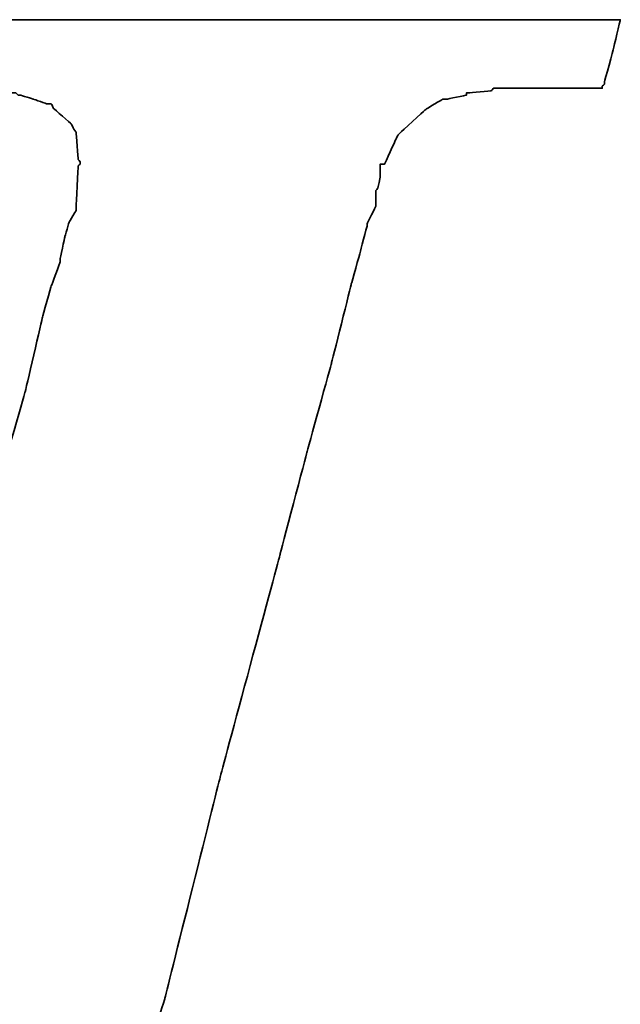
# Model space of a CAD drawing. Header units: millimetres. Extents: x -115 to 753, y -125 to 121.
# Tile 80 of 96: x 480.25 to 481.37, y 5.52 to 7.36. Entities that reach past the tile are written whole.
import ezdxf

# ---------------------------------------------------------------- set-up
doc = ezdxf.new("R2010")
doc.units = ezdxf.units.MM
doc.layers.add('DIM', color=4, linetype='Continuous')
doc.layers.add('layer 1', color=7, linetype='Continuous')

# ---------------------------------------------------------------- blocks, each defined once
blk = doc.blocks.new('TBI MOTION logo(完整正式版)')
at = {"layer": 'layer 1', "color": 22, "lineweight": 35}
blk.add_open_spline([(-40.59125, -7.943749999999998), (-40.59125, -7.943749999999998), (-40.97375, -7.943749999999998), (-40.97375, -7.943749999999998), (-40.97375, -7.943749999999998), (-40.97375, -7.943749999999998), (-41.38125, -7.943749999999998), (-41.38125, -7.943749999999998), (-41.38125, -7.943749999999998), (-41.38125, -7.943749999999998), (-41.54874999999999, -7.943749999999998), (-41.54874999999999, -7.943749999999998), (-41.54874999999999, -7.943749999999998), (-41.54874999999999, -7.943749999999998), (-41.59875, -7.943749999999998), (-41.59875, -7.943749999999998), (-41.59875, -7.943749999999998), (-41.59875, -7.943749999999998), (-41.88374999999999, -7.943749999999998), (-41.88374999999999, -7.943749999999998), (-41.88374999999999, -7.943749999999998), (-41.88374999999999, -7.943749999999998), (-41.90875, -7.91875), (-41.90875, -7.91875), (-41.90875, -7.91875), (-41.90875, -7.91875), (-42.19875, -7.871249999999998), (-42.19875, -7.871249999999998), (-42.19875, -7.871249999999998), (-42.19875, -7.871249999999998), (-42.43875, -7.82375), (-42.43875, -7.82375), (-42.43875, -7.82375), (-42.43875, -7.82375), (-42.45875, -7.82375), (-42.45875, -7.82375), (-42.45875, -7.82375), (-42.45875, -7.82375), (-42.48624999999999, -7.82375), (-42.48624999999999, -7.82375), (-42.48624999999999, -7.82375), (-42.48624999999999, -7.82375), (-42.67625, -7.723749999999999), (-42.67625, -7.723749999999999), (-42.67625, -7.723749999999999), (-42.67625, -7.723749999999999), (-42.70125, -7.70375), (-42.70125, -7.70375), (-42.70125, -7.70375), (-42.70125, -7.70375), (-42.72375, -7.678749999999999), (-42.72375, -7.678749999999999), (-42.72375, -7.678749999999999), (-42.72375, -7.678749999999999), (-42.86875, -7.488749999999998), (-42.86875, -7.488749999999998), (-42.86875, -7.488749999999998), (-42.86875, -7.488749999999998), (-42.89374999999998, -7.438749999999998), (-42.89374999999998, -7.438749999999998), (-42.89374999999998, -7.438749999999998), (-42.89374999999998, -7.438749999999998), (-42.91875, -7.388749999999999), (-42.91875, -7.388749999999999), (-42.91875, -7.388749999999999), (-42.91875, -7.388749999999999), (-42.93874999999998, -7.12875), (-42.93874999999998, -7.12875), (-42.93874999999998, -7.12875), (-42.93874999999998, -7.12875), (-42.96375, -7.103749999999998), (-42.96375, -7.103749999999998), (-42.96375, -7.103749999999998), (-42.96375, -7.103749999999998), (-42.96375, -7.053749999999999), (-42.96375, -7.053749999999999), (-42.96375, -7.053749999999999), (-42.96375, -7.053749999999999), (-42.96375, -7.00875), (-42.96375, -7.00875), (-42.96375, -7.00875), (-42.96375, -7.00875), (-42.91875, -6.69625), (-42.91875, -6.69625), (-42.91875, -6.69625), (-42.91875, -6.69625), (-42.91875, -6.62375), (-42.91875, -6.62375), (-42.91875, -6.62375), (-42.91875, -6.62375), (-42.91875, -6.59625), (-42.91875, -6.59625), (-42.91875, -6.59625), (-42.91875, -6.59625), (-42.91875, -6.57375), (-42.91875, -6.57375), (-42.91875, -6.57375), (-42.91875, -6.57375), (-42.91875, -6.528749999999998), (-42.91875, -6.528749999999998), (-42.91875, -6.528749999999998), (-42.91875, -6.528749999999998), (-42.89374999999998, -6.50375), (-42.89374999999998, -6.50375), (-42.89374999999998, -6.50375), (-42.89374999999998, -6.50375), (-42.84374999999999, -6.38375), (-42.84374999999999, -6.38375), (-42.84374999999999, -6.38375), (-42.84374999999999, -6.38375), (-42.84374999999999, -6.358749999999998), (-42.84374999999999, -6.358749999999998), (-42.84374999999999, -6.358749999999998), (-42.84374999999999, -6.358749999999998), (-42.74625, -6.143749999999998), (-42.74625, -6.143749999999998), (-42.74625, -6.143749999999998), (-42.74625, -6.143749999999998), (-42.70125, -5.853749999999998), (-42.70125, -5.853749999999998), (-42.70125, -5.853749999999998), (-42.70125, -5.853749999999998), (-42.60374999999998, -5.47125), (-42.60374999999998, -5.47125), (-42.60374999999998, -5.47125), (-42.60374999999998, -5.47125), (-42.60374999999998, -5.44875), (-42.60374999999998, -5.44875), (-42.60374999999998, -5.44875), (-42.60374999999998, -5.44875), (-42.38875, -4.678749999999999), (-42.38875, -4.678749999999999), (-42.38875, -4.678749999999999), (-42.38875, -4.678749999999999), (-42.36375, -4.653749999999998), (-42.36375, -4.653749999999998), (-42.36375, -4.653749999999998), (-42.36375, -4.653749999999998), (-42.12375, -3.69625), (-42.12375, -3.69625), (-42.12375, -3.69625), (-42.12375, -3.69625), (-42.12375, -3.67374), (-42.12375, -3.67374), (-42.12375, -3.67374), (-42.12375, -3.67374), (-41.78875, -2.593739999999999), (-41.78875, -2.593739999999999), (-41.78875, -2.593739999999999), (-41.78875, -2.593739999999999), (-41.18875, -0.19375), (-41.18875, -0.19375), (-41.18875, -0.19375), (-41.18875, -0.19375), (-40.54375, 2.20624), (-40.54375, 2.20624), (-40.54375, 2.20624), (-40.54375, 2.20624), (-40.25374999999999, 3.308749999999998), (-40.25374999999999, 3.308749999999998), (-40.25374999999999, 3.308749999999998), (-40.25374999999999, 3.308749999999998), (-39.98875, 4.27125), (-39.98875, 4.27125), (-39.98875, 4.27125), (-39.98875, 4.27125), (-39.77375, 5.131249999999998), (-39.77375, 5.131249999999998), (-39.77375, 5.131249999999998), (-39.77375, 5.131249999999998), (-39.67875, 5.47125), (-39.67875, 5.47125), (-39.67875, 5.47125), (-39.67875, 5.47125), (-39.60375, 5.756249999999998), (-39.60375, 5.756249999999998), (-39.60375, 5.756249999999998), (-39.60375, 5.756249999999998), (-39.60375, 5.78125), (-39.60375, 5.78125), (-39.60375, 5.78125), (-39.60375, 5.78125), (-39.50875, 5.97125), (-39.50875, 5.97125), (-39.50875, 5.97125), (-39.50875, 5.97125), (-39.50875, 6.138749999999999), (-39.50875, 6.138749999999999), (-39.50875, 6.138749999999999), (-39.50875, 6.138749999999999), (-39.48625, 6.166249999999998), (-39.48625, 6.166249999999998), (-39.48625, 6.166249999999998), (-39.48625, 6.166249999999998), (-39.46125, 6.286249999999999), (-39.46125, 6.286249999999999), (-39.46125, 6.286249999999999), (-39.46125, 6.286249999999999), (-39.46125, 6.426249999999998), (-39.46125, 6.426249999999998), (-39.46125, 6.426249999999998), (-39.46125, 6.426249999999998), (-39.41375, 6.426249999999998), (-39.41375, 6.426249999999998), (-39.41375, 6.426249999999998), (-39.41375, 6.426249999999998), (-39.29375, 6.69125), (-39.29375, 6.69125), (-39.29375, 6.69125), (-39.29375, 6.69125), (-39.26875, 6.741249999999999), (-39.26875, 6.741249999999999), (-39.26875, 6.741249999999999), (-39.26875, 6.741249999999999), (-39.24375, 6.76625), (-39.24375, 6.76625), (-39.24375, 6.76625), (-39.24375, 6.76625), (-38.98375, 7.006239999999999), (-38.98375, 7.006239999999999), (-38.98375, 7.006239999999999), (-38.98375, 7.006239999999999), (-38.95625, 7.026239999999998), (-38.95625, 7.026239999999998), (-38.95625, 7.026239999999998), (-38.95625, 7.026239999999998), (-38.78875, 7.126239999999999), (-38.78875, 7.126239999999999), (-38.78875, 7.126239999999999), (-38.78875, 7.126239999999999), (-38.76375, 7.126239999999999), (-38.76375, 7.126239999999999), (-38.76375, 7.126239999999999), (-38.76375, 7.126239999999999), (-38.74375, 7.126239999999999), (-38.74375, 7.126239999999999), (-38.74375, 7.126239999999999), (-38.74375, 7.126239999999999), (-38.52875, 7.171249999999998), (-38.52875, 7.171249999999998), (-38.52875, 7.171249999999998), (-38.52875, 7.171249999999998), (-38.52875, 7.196239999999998), (-38.52875, 7.196239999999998), (-38.52875, 7.196239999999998), (-38.52875, 7.196239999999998), (-38.50375, 7.196239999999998), (-38.50375, 7.196239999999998), (-38.50375, 7.196239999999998), (-38.50375, 7.196239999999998), (-38.26125, 7.21875), (-38.26125, 7.21875), (-38.26125, 7.21875), (-38.26125, 7.21875), (-38.23875000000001, 7.246239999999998), (-38.23875000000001, 7.246239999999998), (-38.23875000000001, 7.246239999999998), (-38.23875000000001, 7.246239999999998), (-38.21625, 7.246239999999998), (-38.21625, 7.246239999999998), (-38.21625, 7.246239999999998), (-38.21625, 7.246239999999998), (-38.18875, 7.246239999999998), (-38.18875, 7.246239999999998), (-38.18875, 7.246239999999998), (-38.18875, 7.246239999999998), (-37.90375, 7.246239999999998), (-37.90375, 7.246239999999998), (-37.90375, 7.246239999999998), (-37.90375, 7.246239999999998), (-37.85375, 7.246239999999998), (-37.85375, 7.246239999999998), (-37.85375, 7.246239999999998), (-37.85375, 7.246239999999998), (-37.75875, 7.246239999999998), (-37.75875, 7.246239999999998), (-37.75875, 7.246239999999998), (-37.75875, 7.246239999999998), (-37.42375, 7.246239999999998), (-37.42375, 7.246239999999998), (-37.42375, 7.246239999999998), (-37.42375, 7.246239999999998), (-37.08875, 7.246239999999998), (-37.08875, 7.246239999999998), (-37.08875, 7.246239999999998), (-37.08875, 7.246239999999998), (-37.06375, 7.246239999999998), (-37.06375, 7.246239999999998), (-37.06375, 7.246239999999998), (-37.06375, 7.246239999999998), (-37.06375, 7.266239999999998), (-37.06375, 7.266239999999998), (-37.06375, 7.266239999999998), (-37.06375, 7.266239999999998), (-37.03875, 7.291249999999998), (-37.03875, 7.291249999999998), (-37.03875, 7.291249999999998), (-37.03875, 7.291249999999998), (-37.03875, 7.31625), (-37.03875, 7.31625), (-37.03875, 7.31625), (-37.03875, 7.31625), (-36.94125, 7.676249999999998), (-36.94125, 7.676249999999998), (-36.94125, 7.676249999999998), (-36.94125, 7.676249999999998), (-36.86875, 7.98625), (-36.86875, 7.98625), (-36.86875, 7.98625), (-36.86875, 7.98625), (-36.98875000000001, 7.98625), (-36.98875000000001, 7.98625), (-36.98875000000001, 7.98625), (-36.98875000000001, 7.98625), (-37.42375, 7.98625), (-37.42375, 7.98625), (-37.42375, 7.98625), (-37.42375, 7.98625), (-37.94875, 7.98625), (-37.94875, 7.98625), (-37.94875, 7.98625), (-37.94875, 7.98625), (-38.57375, 7.98625), (-38.57375, 7.98625), (-38.57375, 7.98625), (-38.57375, 7.98625), (-39.29375, 7.98625), (-39.29375, 7.98625), (-39.29375, 7.98625), (-39.29375, 7.98625), (-40.82875, 7.98625), (-40.82875, 7.98625), (-40.82875, 7.98625), (-40.82875, 7.98625), (-42.36375, 7.98625), (-42.36375, 7.98625), (-42.36375, 7.98625), (-42.36375, 7.98625), (-43.08375, 7.98625), (-43.08375, 7.98625), (-43.08375, 7.98625), (-43.08375, 7.98625), (-43.70875, 7.98625), (-43.70875, 7.98625), (-43.70875, 7.98625), (-43.70875, 7.98625), (-44.23375, 7.98625), (-44.23375, 7.98625), (-44.23375, 7.98625), (-44.23375, 7.98625), (-44.66875, 7.98625), (-44.66875, 7.98625), (-44.66875, 7.98625), (-44.66875, 7.98625), (-44.88375, 7.98625), (-44.88375, 7.98625), (-44.88375, 7.98625), (-44.88375, 7.98625), (-44.90874999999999, 7.94125), (-44.90874999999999, 7.94125), (-44.90874999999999, 7.94125), (-44.90874999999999, 7.94125), (-44.90874999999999, 7.916249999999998), (-44.90874999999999, 7.916249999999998), (-44.90874999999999, 7.916249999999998), (-44.90874999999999, 7.916249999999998), (-45.00375, 7.55625), (-45.00375, 7.55625), (-45.00375, 7.55625), (-45.00375, 7.55625), (-45.05374999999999, 7.246239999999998), (-45.05374999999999, 7.246239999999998), (-45.05374999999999, 7.246239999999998), (-45.05374999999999, 7.246239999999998), (-44.61875, 7.246239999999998), (-44.61875, 7.246239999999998), (-44.61875, 7.246239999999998), (-44.61875, 7.246239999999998), (-44.11375, 7.246239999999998), (-44.11375, 7.246239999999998), (-44.11375, 7.246239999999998), (-44.11375, 7.246239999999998), (-43.99375, 7.246239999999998), (-43.99375, 7.246239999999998), (-43.99375, 7.246239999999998), (-43.99375, 7.246239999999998), (-43.94625, 7.246239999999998), (-43.94625, 7.246239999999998), (-43.94625, 7.246239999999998), (-43.94625, 7.246239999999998), (-43.92374, 7.246239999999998), (-43.92374, 7.246239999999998), (-43.92374, 7.246239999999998), (-43.92374, 7.246239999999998), (-43.65874999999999, 7.246239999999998), (-43.65874999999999, 7.246239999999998), (-43.65874999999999, 7.246239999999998), (-43.65874999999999, 7.246239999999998), (-43.63875, 7.21875), (-43.63875, 7.21875), (-43.63875, 7.21875), (-43.63875, 7.21875), (-43.46874999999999, 7.196239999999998), (-43.46874999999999, 7.196239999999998), (-43.46874999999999, 7.196239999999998), (-43.46874999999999, 7.196239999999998), (-43.39875, 7.196239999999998), (-43.39875, 7.196239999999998), (-43.39875, 7.196239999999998), (-43.39875, 7.196239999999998), (-43.37125, 7.171249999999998), (-43.37125, 7.171249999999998), (-43.37125, 7.171249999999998), (-43.37125, 7.171249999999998), (-43.34875, 7.171249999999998), (-43.34875, 7.171249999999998), (-43.34875, 7.171249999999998), (-43.34875, 7.171249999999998), (-43.20375, 7.126239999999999), (-43.20375, 7.126239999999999), (-43.20375, 7.126239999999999), (-43.20375, 7.126239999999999), (-43.05875, 7.076239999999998), (-43.05875, 7.076239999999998), (-43.05875, 7.076239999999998), (-43.05875, 7.076239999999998), (-43.01375, 7.076239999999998), (-43.01375, 7.076239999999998), (-43.01375, 7.076239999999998), (-43.01375, 7.076239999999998), (-42.98875, 7.026239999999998), (-42.98875, 7.026239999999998), (-42.98875, 7.026239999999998), (-42.98875, 7.026239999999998), (-42.79874999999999, 6.86125), (-42.79874999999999, 6.86125), (-42.79874999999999, 6.86125), (-42.79874999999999, 6.86125), (-42.77375, 6.81125), (-42.77375, 6.81125), (-42.77375, 6.81125), (-42.77375, 6.81125), (-42.74625, 6.76625), (-42.74625, 6.76625), (-42.74625, 6.76625), (-42.74625, 6.76625), (-42.72375, 6.47625), (-42.72375, 6.47625), (-42.72375, 6.47625), (-42.72375, 6.47625), (-42.70125, 6.45124), (-42.70125, 6.45124), (-42.70125, 6.45124), (-42.70125, 6.45124), (-42.70125, 6.426249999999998), (-42.70125, 6.426249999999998), (-42.70125, 6.426249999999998), (-42.70125, 6.426249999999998), (-42.72375, 6.40625), (-42.72375, 6.40625), (-42.72375, 6.40625), (-42.72375, 6.40625), (-42.74625, 5.97125), (-42.74625, 5.97125), (-42.74625, 5.97125), (-42.74625, 5.97125), (-42.74625, 5.94625), (-42.74625, 5.94625), (-42.74625, 5.94625), (-42.74625, 5.94625), (-42.74625, 5.926249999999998), (-42.74625, 5.926249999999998), (-42.74625, 5.926249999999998), (-42.74625, 5.926249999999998), (-42.77375, 5.876249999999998), (-42.77375, 5.876249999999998), (-42.77375, 5.876249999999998), (-42.77375, 5.876249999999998), (-42.81875, 5.80625), (-42.81875, 5.80625), (-42.81875, 5.80625), (-42.81875, 5.80625), (-42.86875, 5.63625), (-42.86875, 5.63625), (-42.86875, 5.63625), (-42.86875, 5.63625), (-42.91875, 5.39625), (-42.91875, 5.39625), (-42.91875, 5.39625), (-42.91875, 5.39625), (-42.91875, 5.37124), (-42.91875, 5.37124), (-42.91875, 5.37124), (-42.91875, 5.37124), (-43.01375, 5.10874), (-43.01375, 5.10874), (-43.01375, 5.10874), (-43.01375, 5.10874), (-43.10875, 4.771239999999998), (-43.10875, 4.771239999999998), (-43.10875, 4.771239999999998), (-43.10875, 4.771239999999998), (-43.29875, 3.956249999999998), (-43.29875, 3.956249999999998), (-43.29875, 3.956249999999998), (-43.29875, 3.956249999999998), (-43.58875, 2.951249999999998), (-43.58875, 2.951249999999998), (-43.58875, 2.951249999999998), (-43.58875, 2.951249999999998), (-43.87375, 1.87125), (-43.87375, 1.87125), (-43.87375, 1.87125), (-43.87375, 1.87125), (-44.52625, -0.50374), (-44.52625, -0.50374), (-44.52625, -0.50374), (-44.52625, -0.50374), (-45.14874999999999, -2.853749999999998), (-45.14874999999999, -2.853749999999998), (-45.14874999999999, -2.853749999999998), (-45.14874999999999, -2.853749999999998), (-45.43375, -3.95875), (-45.43375, -3.95875), (-45.43375, -3.95875), (-45.43375, -3.95875), (-45.69874999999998, -4.96875), (-45.69874999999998, -4.96875), (-45.69874999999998, -4.96875), (-45.69874999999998, -4.96875), (-45.91375, -5.78375), (-45.91375, -5.78375), (-45.91375, -5.78375), (-45.91375, -5.78375), (-46.01374999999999, -6.11875), (-46.01374999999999, -6.11875), (-46.01374999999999, -6.11875), (-46.01374999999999, -6.11875), (-46.01374999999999, -6.143749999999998), (-46.01374999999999, -6.143749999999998), (-46.01374999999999, -6.143749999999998), (-46.01374999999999, -6.143749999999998), (-46.10875, -6.40875), (-46.10875, -6.40875), (-46.10875, -6.40875), (-46.10875, -6.40875), (-46.15375, -6.648749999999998), (-46.15375, -6.648749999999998), (-46.15375, -6.648749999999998), (-46.15375, -6.648749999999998), (-46.20375, -6.83875), (-46.20375, -6.83875), (-46.20375, -6.83875), (-46.20375, -6.83875), (-46.22874999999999, -6.933749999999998), (-46.22874999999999, -6.933749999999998), (-46.22874999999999, -6.933749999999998), (-46.22874999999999, -6.933749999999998), (-46.22874999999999, -7.07875), (-46.22874999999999, -7.07875), (-46.22874999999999, -7.07875), (-46.22874999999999, -7.07875), (-46.27374999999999, -7.07875), (-46.27374999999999, -7.07875), (-46.27374999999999, -7.07875), (-46.27374999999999, -7.07875), (-46.39375, -7.34375), (-46.39375, -7.34375), (-46.39375, -7.34375), (-46.39375, -7.34375), (-46.39375, -7.36875), (-46.39375, -7.36875), (-46.39375, -7.36875), (-46.39375, -7.36875), (-46.42125, -7.388749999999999), (-46.42125, -7.388749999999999), (-46.42125, -7.388749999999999), (-46.42125, -7.388749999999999), (-46.68375, -7.678749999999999), (-46.68375, -7.678749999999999), (-46.68375, -7.678749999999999), (-46.68375, -7.678749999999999), (-46.70875, -7.70375), (-46.70875, -7.70375), (-46.70875, -7.70375), (-46.70875, -7.70375), (-46.75374999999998, -7.723749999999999), (-46.75374999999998, -7.723749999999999), (-46.75374999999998, -7.723749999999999), (-46.75374999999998, -7.723749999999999), (-47.08874999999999, -7.871249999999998), (-47.08874999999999, -7.871249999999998), (-47.08874999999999, -7.871249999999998), (-47.08874999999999, -7.871249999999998), (-47.11625, -7.871249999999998), (-47.11625, -7.871249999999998), (-47.11625, -7.871249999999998), (-47.11625, -7.871249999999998), (-47.13875, -7.893749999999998), (-47.13875, -7.893749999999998), (-47.13875, -7.893749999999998), (-47.13875, -7.893749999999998), (-47.56874999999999, -7.91875), (-47.56874999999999, -7.91875), (-47.56874999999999, -7.91875), (-47.56874999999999, -7.91875), (-47.59624999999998, -7.943749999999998), (-47.59624999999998, -7.943749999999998), (-47.59624999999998, -7.943749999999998), (-47.59624999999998, -7.943749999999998), (-47.64375, -7.943749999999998), (-47.64375, -7.943749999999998), (-47.64375, -7.943749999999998), (-47.64375, -7.943749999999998), (-47.73625, -7.943749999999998), (-47.73625, -7.943749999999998), (-47.73625, -7.943749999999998), (-47.73625, -7.943749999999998), (-48.07375, -7.943749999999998), (-48.07375, -7.943749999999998), (-48.07375, -7.943749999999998), (-48.07375, -7.943749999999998), (-48.36125, -7.943749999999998), (-48.36125, -7.943749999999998), (-48.36125, -7.943749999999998), (-48.36125, -7.943749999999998), (-48.36125, -7.966249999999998), (-48.36125, -7.966249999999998), (-48.36125, -7.966249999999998), (-48.36125, -7.966249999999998), (-48.36125, -7.991249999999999), (-48.36125, -7.991249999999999), (-48.36125, -7.991249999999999), (-48.36125, -7.991249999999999), (-48.38875, -8.013749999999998), (-48.38875, -8.013749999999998), (-48.38875, -8.013749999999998), (-48.38875, -8.013749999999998), (-48.50875, -8.34875), (-48.50875, -8.34875), (-48.50875, -8.34875), (-48.50875, -8.34875), (-48.55375, -8.68625), (-48.55375, -8.68625), (-48.55375, -8.68625), (-48.55375, -8.68625), (-48.45875, -8.68625), (-48.45875, -8.68625), (-48.45875, -8.68625), (-48.45875, -8.68625), (-48.07375, -8.68625), (-48.07375, -8.68625), (-48.07375, -8.68625), (-48.07375, -8.68625), (-47.52374999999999, -8.68625), (-47.52374999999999, -8.68625), (-47.52374999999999, -8.68625), (-47.52374999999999, -8.68625), (-46.92375, -8.68625), (-46.92375, -8.68625), (-46.92375, -8.68625), (-46.92375, -8.68625), (-46.25375, -8.68625), (-46.25375, -8.68625), (-46.25375, -8.68625), (-46.25375, -8.68625), (-46.20375, -8.68625), (-46.20375, -8.68625), (-46.20375, -8.68625), (-46.20375, -8.68625), (-44.71375, -8.68625), (-44.71375, -8.68625), (-44.71375, -8.68625), (-44.71375, -8.68625), (-43.22874999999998, -8.68625), (-43.22874999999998, -8.68625), (-43.22874999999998, -8.68625), (-43.22874999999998, -8.68625), (-42.55875, -8.68625), (-42.55875, -8.68625), (-42.55875, -8.68625), (-42.55875, -8.68625), (-42.50874999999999, -8.68625), (-42.50874999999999, -8.68625), (-42.50874999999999, -8.68625), (-42.50874999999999, -8.68625), (-41.93375, -8.68625), (-41.93375, -8.68625), (-41.93375, -8.68625), (-41.93375, -8.68625), (-41.38125, -8.68625), (-41.38125, -8.68625), (-41.38125, -8.68625), (-41.38125, -8.68625), (-40.97375, -8.68625), (-40.97375, -8.68625), (-40.97375, -8.68625), (-40.97375, -8.68625), (-40.78125, -8.68625), (-40.78125, -8.68625), (-40.78125, -8.68625), (-40.78125, -8.68625), (-40.78125, -8.638749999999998), (-40.78125, -8.638749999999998), (-40.78125, -8.638749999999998), (-40.78125, -8.638749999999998), (-40.75874999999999, -8.638749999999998), (-40.75874999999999, -8.638749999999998), (-40.75874999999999, -8.638749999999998), (-40.75874999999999, -8.638749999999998), (-40.66374999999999, -8.27875), (-40.66374999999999, -8.27875), (-40.66374999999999, -8.27875), (-40.66374999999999, -8.27875), (-40.59125, -7.943749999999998), (-40.59125, -7.943749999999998)], degree=3, knots=[0, 0, 0, 0, 0.0055865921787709, 0.0055865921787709, 0.0055865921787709, 0.0055866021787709, 0.0111731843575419, 0.0111731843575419, 0.0111731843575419, 0.0111731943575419, 0.0167597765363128, 0.0167597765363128, 0.0167597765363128, 0.0167597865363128, 0.0223463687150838, 0.0223463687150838, 0.0223463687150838, 0.0223463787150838, 0.0279329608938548, 0.0279329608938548, 0.0279329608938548, 0.0279329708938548, 0.0335195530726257, 0.0335195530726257, 0.0335195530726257, 0.0335195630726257, 0.0391061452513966, 0.0391061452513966, 0.0391061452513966, 0.0391061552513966, 0.0446927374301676, 0.0446927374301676, 0.0446927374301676, 0.0446927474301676, 0.0502793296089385, 0.0502793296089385, 0.0502793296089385, 0.0502793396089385, 0.0558659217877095, 0.0558659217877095, 0.0558659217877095, 0.0558659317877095, 0.0614525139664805, 0.0614525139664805, 0.0614525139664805, 0.0614525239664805, 0.0670391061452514, 0.0670391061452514, 0.0670391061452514, 0.0670391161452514, 0.0726256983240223, 0.0726256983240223, 0.0726256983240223, 0.0726257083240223, 0.0782122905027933, 0.0782122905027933, 0.0782122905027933, 0.0782123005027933, 0.0837988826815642, 0.0837988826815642, 0.0837988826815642, 0.0837988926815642, 0.0893854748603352, 0.0893854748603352, 0.0893854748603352, 0.0893854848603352, 0.0949720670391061, 0.0949720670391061, 0.0949720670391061, 0.0949720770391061, 0.1005586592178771, 0.1005586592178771, 0.1005586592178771, 0.1005586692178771, 0.106145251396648, 0.106145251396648, 0.106145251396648, 0.106145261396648, 0.1117318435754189, 0.1117318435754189, 0.1117318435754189, 0.1117318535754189, 0.1173184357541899, 0.1173184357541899, 0.1173184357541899, 0.1173184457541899, 0.1229050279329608, 0.1229050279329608, 0.1229050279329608, 0.1229050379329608, 0.1284916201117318, 0.1284916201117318, 0.1284916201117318, 0.1284916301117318, 0.1340782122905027, 0.1340782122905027, 0.1340782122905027, 0.1340782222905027, 0.1396648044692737, 0.1396648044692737, 0.1396648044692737, 0.1396648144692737, 0.1452513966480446, 0.1452513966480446, 0.1452513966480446, 0.1452514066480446, 0.1508379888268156, 0.1508379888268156, 0.1508379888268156, 0.1508379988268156, 0.1564245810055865, 0.1564245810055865, 0.1564245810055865, 0.1564245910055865, 0.1620111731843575, 0.1620111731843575, 0.1620111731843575, 0.1620111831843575, 0.1675977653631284, 0.1675977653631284, 0.1675977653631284, 0.1675977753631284, 0.1731843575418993, 0.1731843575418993, 0.1731843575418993, 0.1731843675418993, 0.1787709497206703, 0.1787709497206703, 0.1787709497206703, 0.1787709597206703, 0.1843575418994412, 0.1843575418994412, 0.1843575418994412, 0.1843575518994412, 0.1899441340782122, 0.1899441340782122, 0.1899441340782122, 0.1899441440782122, 0.1955307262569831, 0.1955307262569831, 0.1955307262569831, 0.1955307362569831, 0.2011173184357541, 0.2011173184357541, 0.2011173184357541, 0.2011173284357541, 0.206703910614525, 0.206703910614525, 0.206703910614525, 0.206703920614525, 0.2122905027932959, 0.2122905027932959, 0.2122905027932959, 0.2122905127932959, 0.2178770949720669, 0.2178770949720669, 0.2178770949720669, 0.2178771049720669, 0.2234636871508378, 0.2234636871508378, 0.2234636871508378, 0.2234636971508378, 0.2290502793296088, 0.2290502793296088, 0.2290502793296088, 0.2290502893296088, 0.2346368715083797, 0.2346368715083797, 0.2346368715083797, 0.2346368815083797, 0.2402234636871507, 0.2402234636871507, 0.2402234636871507, 0.2402234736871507, 0.2458100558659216, 0.2458100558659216, 0.2458100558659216, 0.2458100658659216, 0.2513966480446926, 0.2513966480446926, 0.2513966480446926, 0.2513966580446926, 0.2569832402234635, 0.2569832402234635, 0.2569832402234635, 0.2569832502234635, 0.2625698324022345, 0.2625698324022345, 0.2625698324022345, 0.2625698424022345, 0.2681564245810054, 0.2681564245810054, 0.2681564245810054, 0.2681564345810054, 0.2737430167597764, 0.2737430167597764, 0.2737430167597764, 0.2737430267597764, 0.2793296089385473, 0.2793296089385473, 0.2793296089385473, 0.2793296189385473, 0.2849162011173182, 0.2849162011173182, 0.2849162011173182, 0.2849162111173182, 0.2905027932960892, 0.2905027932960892, 0.2905027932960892, 0.2905028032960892, 0.2960893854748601, 0.2960893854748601, 0.2960893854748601, 0.29608939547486, 0.3016759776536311, 0.3016759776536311, 0.3016759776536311, 0.3016759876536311, 0.3072625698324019, 0.3072625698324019, 0.3072625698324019, 0.3072625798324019, 0.312849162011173, 0.312849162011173, 0.312849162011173, 0.312849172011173, 0.3184357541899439, 0.3184357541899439, 0.3184357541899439, 0.3184357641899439, 0.3240223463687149, 0.3240223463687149, 0.3240223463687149, 0.3240223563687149, 0.3296089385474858, 0.3296089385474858, 0.3296089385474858, 0.3296089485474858, 0.3351955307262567, 0.3351955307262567, 0.3351955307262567, 0.3351955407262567, 0.3407821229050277, 0.3407821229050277, 0.3407821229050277, 0.3407821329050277, 0.3463687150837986, 0.3463687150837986, 0.3463687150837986, 0.3463687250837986, 0.3519553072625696, 0.3519553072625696, 0.3519553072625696, 0.3519553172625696, 0.3575418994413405, 0.3575418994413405, 0.3575418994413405, 0.3575419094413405, 0.3631284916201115, 0.3631284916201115, 0.3631284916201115, 0.3631285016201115, 0.3687150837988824, 0.3687150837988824, 0.3687150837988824, 0.3687150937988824, 0.3743016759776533, 0.3743016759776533, 0.3743016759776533, 0.3743016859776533, 0.3798882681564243, 0.3798882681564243, 0.3798882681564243, 0.3798882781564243, 0.3854748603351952, 0.3854748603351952, 0.3854748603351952, 0.3854748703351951, 0.3910614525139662, 0.3910614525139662, 0.3910614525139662, 0.3910614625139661, 0.3966480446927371, 0.3966480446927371, 0.3966480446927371, 0.3966480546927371, 0.4022346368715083, 0.4022346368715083, 0.4022346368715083, 0.4022346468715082, 0.407821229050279, 0.407821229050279, 0.407821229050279, 0.407821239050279, 0.4134078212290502, 0.4134078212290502, 0.4134078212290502, 0.4134078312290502, 0.4189944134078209, 0.4189944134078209, 0.4189944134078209, 0.4189944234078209, 0.4245810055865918, 0.4245810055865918, 0.4245810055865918, 0.4245810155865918, 0.4301675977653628, 0.4301675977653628, 0.4301675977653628, 0.4301676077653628, 0.4357541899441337, 0.4357541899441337, 0.4357541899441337, 0.4357541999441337, 0.4413407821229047, 0.4413407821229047, 0.4413407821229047, 0.4413407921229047, 0.4469273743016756, 0.4469273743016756, 0.4469273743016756, 0.4469273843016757, 0.4525139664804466, 0.4525139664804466, 0.4525139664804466, 0.4525139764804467, 0.4581005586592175, 0.4581005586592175, 0.4581005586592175, 0.4581005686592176, 0.4636871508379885, 0.4636871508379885, 0.4636871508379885, 0.4636871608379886, 0.4692737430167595, 0.4692737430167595, 0.4692737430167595, 0.4692737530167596, 0.4748603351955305, 0.4748603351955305, 0.4748603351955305, 0.4748603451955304, 0.4804469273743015, 0.4804469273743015, 0.4804469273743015, 0.4804469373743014, 0.4860335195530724, 0.4860335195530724, 0.4860335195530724, 0.4860335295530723, 0.4916201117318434, 0.4916201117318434, 0.4916201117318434, 0.4916201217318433, 0.4972067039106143, 0.4972067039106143, 0.4972067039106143, 0.4972067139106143, 0.5027932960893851, 0.5027932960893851, 0.5027932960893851, 0.5027933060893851, 0.508379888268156, 0.508379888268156, 0.508379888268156, 0.508379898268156, 0.513966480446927, 0.513966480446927, 0.513966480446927, 0.5139664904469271, 0.519553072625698, 0.519553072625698, 0.519553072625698, 0.5195530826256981, 0.525139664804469, 0.525139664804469, 0.525139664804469, 0.525139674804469, 0.53072625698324, 0.53072625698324, 0.53072625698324, 0.5307262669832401, 0.536312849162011, 0.536312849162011, 0.536312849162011, 0.5363128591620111, 0.541899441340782, 0.541899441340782, 0.541899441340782, 0.5418994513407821, 0.547486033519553, 0.547486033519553, 0.547486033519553, 0.547486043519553, 0.553072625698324, 0.553072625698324, 0.553072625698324, 0.5530726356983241, 0.558659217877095, 0.558659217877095, 0.558659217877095, 0.558659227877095, 0.564245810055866, 0.564245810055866, 0.564245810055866, 0.564245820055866, 0.569832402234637, 0.569832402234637, 0.569832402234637, 0.5698324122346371, 0.575418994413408, 0.575418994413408, 0.575418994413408, 0.575419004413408, 0.581005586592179, 0.581005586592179, 0.581005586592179, 0.581005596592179, 0.58659217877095, 0.58659217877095, 0.58659217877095, 0.58659218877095, 0.592178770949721, 0.592178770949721, 0.592178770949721, 0.5921787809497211, 0.5977653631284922, 0.5977653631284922, 0.5977653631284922, 0.5977653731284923, 0.603351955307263, 0.603351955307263, 0.603351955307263, 0.603351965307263, 0.608938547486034, 0.608938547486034, 0.608938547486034, 0.608938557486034, 0.6145251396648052, 0.6145251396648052, 0.6145251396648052, 0.6145251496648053, 0.6201117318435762, 0.6201117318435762, 0.6201117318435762, 0.6201117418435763, 0.6256983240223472, 0.6256983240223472, 0.6256983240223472, 0.6256983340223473, 0.631284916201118, 0.631284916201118, 0.631284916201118, 0.631284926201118, 0.6368715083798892, 0.6368715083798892, 0.6368715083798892, 0.6368715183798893, 0.6424581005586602, 0.6424581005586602, 0.6424581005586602, 0.6424581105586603, 0.6480446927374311, 0.6480446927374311, 0.6480446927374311, 0.6480447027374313, 0.6536312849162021, 0.6536312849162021, 0.6536312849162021, 0.6536312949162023, 0.6592178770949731, 0.6592178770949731, 0.6592178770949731, 0.6592178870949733, 0.6648044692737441, 0.6648044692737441, 0.6648044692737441, 0.6648044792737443, 0.6703910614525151, 0.6703910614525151, 0.6703910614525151, 0.6703910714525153, 0.6759776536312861, 0.6759776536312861, 0.6759776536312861, 0.6759776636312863, 0.6815642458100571, 0.6815642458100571, 0.6815642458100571, 0.6815642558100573, 0.687150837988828, 0.687150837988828, 0.687150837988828, 0.687150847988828, 0.6927374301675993, 0.6927374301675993, 0.6927374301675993, 0.6927374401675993, 0.69832402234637, 0.69832402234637, 0.69832402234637, 0.69832403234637, 0.703910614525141, 0.703910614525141, 0.703910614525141, 0.703910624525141, 0.7094972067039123, 0.7094972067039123, 0.7094972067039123, 0.7094972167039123, 0.715083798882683, 0.715083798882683, 0.715083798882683, 0.715083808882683, 0.7206703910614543, 0.7206703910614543, 0.7206703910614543, 0.7206704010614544, 0.7262569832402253, 0.7262569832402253, 0.7262569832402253, 0.7262569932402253, 0.731843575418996, 0.731843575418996, 0.731843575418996, 0.731843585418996, 0.7374301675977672, 0.7374301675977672, 0.7374301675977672, 0.7374301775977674, 0.7430167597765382, 0.7430167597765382, 0.7430167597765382, 0.7430167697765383, 0.7486033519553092, 0.7486033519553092, 0.7486033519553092, 0.7486033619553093, 0.75418994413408, 0.75418994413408, 0.75418994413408, 0.75418995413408, 0.7597765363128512, 0.7597765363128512, 0.7597765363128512, 0.7597765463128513, 0.7653631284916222, 0.7653631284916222, 0.7653631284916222, 0.7653631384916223, 0.770949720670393, 0.770949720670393, 0.770949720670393, 0.770949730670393, 0.7765363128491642, 0.7765363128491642, 0.7765363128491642, 0.7765363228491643, 0.7821229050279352, 0.7821229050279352, 0.7821229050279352, 0.7821229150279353, 0.787709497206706, 0.787709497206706, 0.787709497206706, 0.787709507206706, 0.7932960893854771, 0.7932960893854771, 0.7932960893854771, 0.7932960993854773, 0.798882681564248, 0.798882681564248, 0.798882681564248, 0.798882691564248, 0.8044692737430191, 0.8044692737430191, 0.8044692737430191, 0.8044692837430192, 0.8100558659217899, 0.8100558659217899, 0.8100558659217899, 0.81005587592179, 0.8156424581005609, 0.8156424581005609, 0.8156424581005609, 0.815642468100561, 0.8212290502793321, 0.8212290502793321, 0.8212290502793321, 0.8212290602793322, 0.8268156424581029, 0.8268156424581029, 0.8268156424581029, 0.826815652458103, 0.8324022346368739, 0.8324022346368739, 0.8324022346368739, 0.832402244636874, 0.8379888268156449, 0.8379888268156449, 0.8379888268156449, 0.837988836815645, 0.8435754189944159, 0.8435754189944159, 0.8435754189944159, 0.843575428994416, 0.8491620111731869, 0.8491620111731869, 0.8491620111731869, 0.849162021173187, 0.8547486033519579, 0.8547486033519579, 0.8547486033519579, 0.854748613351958, 0.8603351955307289, 0.8603351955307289, 0.8603351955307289, 0.860335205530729, 0.8659217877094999, 0.8659217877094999, 0.8659217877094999, 0.8659217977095, 0.8715083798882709, 0.8715083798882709, 0.8715083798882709, 0.871508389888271, 0.8770949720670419, 0.8770949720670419, 0.8770949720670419, 0.877094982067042, 0.8826815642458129, 0.8826815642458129, 0.8826815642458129, 0.882681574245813, 0.888268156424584, 0.888268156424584, 0.888268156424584, 0.8882681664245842, 0.8938547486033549, 0.8938547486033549, 0.8938547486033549, 0.893854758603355, 0.8994413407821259, 0.8994413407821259, 0.8994413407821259, 0.899441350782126, 0.9050279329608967, 0.9050279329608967, 0.9050279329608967, 0.9050279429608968, 0.9106145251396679, 0.9106145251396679, 0.9106145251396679, 0.910614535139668, 0.9162011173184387, 0.9162011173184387, 0.9162011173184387, 0.9162011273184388, 0.9217877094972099, 0.9217877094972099, 0.9217877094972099, 0.92178771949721, 0.9273743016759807, 0.9273743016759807, 0.9273743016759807, 0.9273743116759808, 0.9329608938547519, 0.9329608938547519, 0.9329608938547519, 0.932960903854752, 0.9385474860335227, 0.9385474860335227, 0.9385474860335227, 0.9385474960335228, 0.944134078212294, 0.944134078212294, 0.944134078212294, 0.9441340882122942, 0.9497206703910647, 0.9497206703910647, 0.9497206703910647, 0.9497206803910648, 0.9553072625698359, 0.9553072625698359, 0.9553072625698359, 0.955307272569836, 0.960893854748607, 0.960893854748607, 0.960893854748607, 0.9608938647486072, 0.9664804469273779, 0.9664804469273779, 0.9664804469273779, 0.966480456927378, 0.972067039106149, 0.972067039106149, 0.972067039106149, 0.9720670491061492, 0.9776536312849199, 0.9776536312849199, 0.9776536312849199, 0.97765364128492, 0.9832402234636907, 0.9832402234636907, 0.9832402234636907, 0.9832402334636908, 0.988826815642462, 0.988826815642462, 0.988826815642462, 0.9888268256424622, 0.9944134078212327, 0.9944134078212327, 0.9944134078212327, 0.9944134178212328, 1, 1, 1, 1], dxfattribs=at)

msp = doc.modelspace()

# ---------------------------------------------------------------- block references
at = {"layer": 'DIM', "xscale": 0.1729727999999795, "yscale": 0.1729727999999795, "zscale": 0.1729727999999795}
msp.add_blockref('TBI MOTION logo(完整正式版)', (487.7485377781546, 5.97700432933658), dxfattribs=at)

doc.saveas('drawing.dxf')
